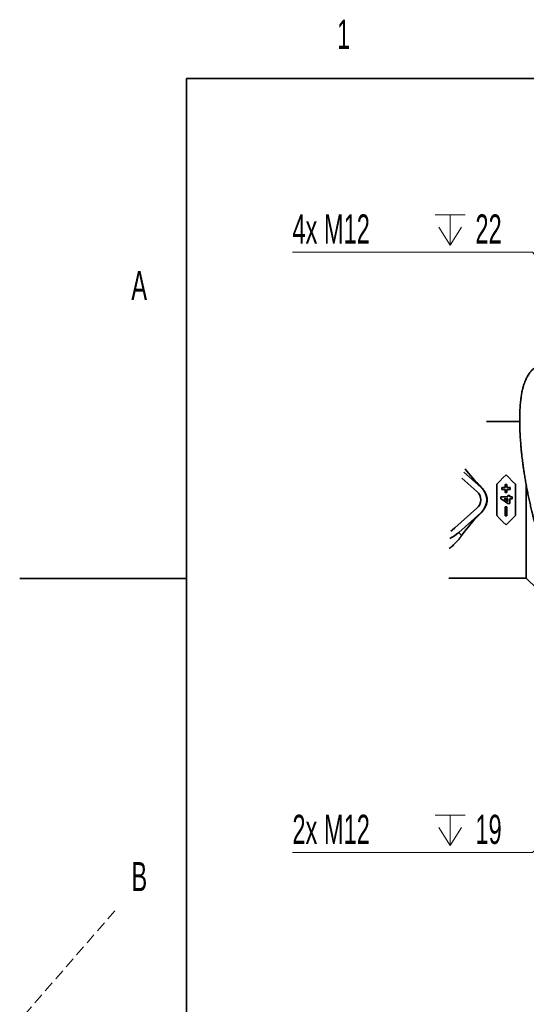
# Model space of a CAD drawing. Header units: millimetres. Extents: x 0 to 12118, y 0 to 8400.
# Tile 43 of 127: x 0 to 1215, y 5978 to 8341. Entities that reach past the tile are written whole.
import ezdxf

# ---------------------------------------------------------------- set-up
doc = ezdxf.new("R2010")
doc.units = ezdxf.units.MM
doc.header["$LTSCALE"] = 20
doc.linetypes.add('HIDDEN', pattern=[1.905, 1.27, -0.635])
doc.styles.add('SLDTEXTSTYLE0', font='TXT', dxfattribs={"width": 0.605})
doc.dimstyles.new('SLDDIMSTYLE12', dxfattribs={"dimtxt": 70, "dimasz": 70, "dimexe": 0, "dimexo": 0.0625, "dimgap": 17.5, "dimtad": 0, "dimtih": 1, "dimtoh": 1, "dimdec": 1, "dimlfac": 0.5, "dimrnd": 1e-09, "dimzin": 12, "dimdsep": 46, "dimtxsty": 'SLDTEXTSTYLE0', "dimblk1": 'NONE', "dimsah": 1, "dimcen": 0, "dimadec": 0, "dimazin": 3, "dimtfac": 1, "dimtmove": 0, "dimatfit": 3, "dimldrblk": 'NONE', "dimfxl": 1, "dimfrac": 2, "dimtolj": 1, "dimtzin": 12, "dimarcsym": 0})

# ---------------------------------------------------------------- blocks, each defined once
blk = doc.blocks.new('SW_SYMBOL_HOLE_DEPTH')
at = {"color": 0, "linetype": 'Continuous', "lineweight": 18}
for p, q in [((0, 17500), (16000, 17500)), ((8000, 17500), (8000, 1500)), ((2000, 11100), (8000, 1500)), ((14000, 11100), (8000, 1500))]:
    blk.add_line(p, q, dxfattribs=at)
blk = doc.blocks.new('_D_68')
at = {"color": 7, "linetype": 'Continuous', "lineweight": 0}
for p, q in [((1490.9, 6577.9), (1229.5, 6342.6)), ((1506, 6591.6), (1490.9, 6577.9)), ((1229.5, 6342.6), (653.8, 6342.6))]:
    blk.add_line(p, q, dxfattribs=at)
at = {"color": 7, "linetype": 'Continuous', "lineweight": 18}
blk.add_solid([(1490.9, 6577.9), (1432.2, 6538.5), (1445.6, 6523.6)], dxfattribs=at)
at = {"color": 7, "linetype": 'Continuous', "lineweight": 18, "xscale": 0.004511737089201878, "yscale": 0.004511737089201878, "zscale": 0.004511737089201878}
blk.add_blockref('SW_SYMBOL_HOLE_DEPTH', (995.9, 6352.7), dxfattribs=at)
at = {"color": 7, "linetype": 'Continuous', "lineweight": 18, "char_height": 70, "attachment_point": 1, "style": 'SLDTEXTSTYLE0'}
for s, insert in [('2x M12', (653.8, 6433)), ('19', (1092.6, 6433))]:
    blk.add_mtext(s, dxfattribs=dict(at, insert=insert))
blk = doc.blocks.new('_None')
blk = doc.blocks.new('_D_70')
at = {"color": 7, "linetype": 'Continuous', "lineweight": 0}
for p, q in [((1229.5, 7783.6), (653.8, 7783.6)), ((1511.8, 7452.5), (1229.5, 7783.6)), ((1525.1, 7437), (1511.8, 7452.5))]:
    blk.add_line(p, q, dxfattribs=at)
at = {"color": 7, "linetype": 'Continuous', "lineweight": 18}
blk.add_solid([(1511.8, 7452.5), (1474, 7512.3), (1458.8, 7499.3)], dxfattribs=at)
at = {"color": 7, "linetype": 'Continuous', "lineweight": 18, "xscale": 0.004511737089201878, "yscale": 0.004511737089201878, "zscale": 0.004511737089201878}
blk.add_blockref('SW_SYMBOL_HOLE_DEPTH', (995.9, 7793.7), dxfattribs=at)
at = {"color": 7, "linetype": 'Continuous', "lineweight": 18, "char_height": 70, "attachment_point": 1, "style": 'SLDTEXTSTYLE0'}
for s, insert in [('4x M12', (653.8, 7874)), ('22', (1092.6, 7874))]:
    blk.add_mtext(s, dxfattribs=dict(at, insert=insert))

msp = doc.modelspace()

# ---------------------------------------------------------------- linework, layer by layer
at = {"color": 7, "linetype": 'Continuous', "lineweight": 35}
for p, q in [((400, 200), (400, 8200)), ((11720, 8200), (400, 8200)), ((1198.821803, 7376.73902), (1119.326067, 7376.73902)), ((1065.204648, 7255.526418), (1105.780122, 7219.576235)), ((1060.417739, 7240.795846), (1096.363289, 7208.947892)), ((1143.799794, 7150.996442), (1143.799794, 7226.481433)), ((1156.2421, 7218.437547), (1156.2421, 7213.937516)), ((1163.742108, 7218.437547), (1156.2421, 7218.437547)), ((1156.2421, 7213.937516), (1163.742108, 7213.937516)), ((1163.742108, 7225.937481), (1163.742108, 7218.437547)), ((1168.242109, 7225.937481), (1163.742108, 7225.937481)), ((1163.742108, 7213.937516), (1163.742108, 7206.437464)), ((1168.242109, 7218.437547), (1168.242109, 7225.937481)), ((1175.742102, 7218.437547), (1168.242109, 7218.437547)), ((1168.242109, 7206.437464), (1168.242109, 7213.937516)), ((1168.242109, 7213.937516), (1175.742102, 7213.937516)), ((1175.742102, 7213.937516), (1175.742102, 7218.437547)), ((1188.314778, 7226.481433), (1188.314778, 7150.996442)), ((1214.458023, 7224.445219), (1214.458023, 7000.738973)), ((1153.912169, 7196.188087), (1153.912169, 7191.682691)), ((1170.527545, 7196.188087), (1153.912169, 7196.188087)), ((1161.53836, 7190.995807), (1170.527545, 7190.995807)), ((1163.742108, 7206.437464), (1168.242109, 7206.437464)), ((1170.527545, 7199.649687), (1170.527545, 7196.188087)), ((1175.027547, 7199.649687), (1170.527545, 7199.649687)), ((1170.527545, 7190.995807), (1170.527545, 7184.819097)), ((1175.027547, 7196.188087), (1175.027547, 7199.649687)), ((1180.56601, 7196.188087), (1175.027547, 7196.188087)), ((1175.027547, 7180.265064), (1175.027547, 7190.995807)), ((1175.027547, 7190.995807), (1180.56601, 7190.995807)), ((1180.56601, 7190.995807), (1180.56601, 7196.188087)), ((1096.363289, 7168.529982), (1043.142227, 7121.375794)), ((1109.271002, 7161.389346), (1105.995906, 7157.657976)), ((1163.807285, 7150.73895), (1163.807285, 7171.738977)), ((1163.807285, 7171.738977), (1168.307287, 7171.738977)), ((1168.307287, 7171.738977), (1168.307287, 7150.73895)), ((1170.543772, 7180.265064), (1175.027547, 7180.265064)), ((1105.780122, 7157.90152), (1052.559075, 7110.747332)), ((1168.307287, 7150.73895), (1163.807285, 7150.73895)), ((0, 7000), (400, 7000)), ((1029.073087, 7000.738973), (1214.458023, 7000.738973)), ((1214.458023, 7000.738973), (1239.458022, 6975.738878))]:
    msp.add_line(p, q, dxfattribs=at)
at = {"color": 8, "linetype": 'Continuous', "lineweight": 18}
for p, q in [((1105.995906, 7219.819779), (1105.780122, 7219.576235)), ((1105.995906, 7157.657976), (1105.780122, 7157.90152)), ((1059.430776, 7102.991576), (1052.559075, 7110.747332))]:
    msp.add_line(p, q, dxfattribs=at)
at = {"color": 7, "linetype": 'HIDDEN', "lineweight": 18}
msp.add_line((228.038476, 6202.137687), (0, 5940), dxfattribs=at)
at = {"color": 7, "linetype": 'Continuous', "lineweight": 35, "flags": 128}
for points in [[(1143.799794, 7226.481433), (1151.298759, 7233.980412), (1158.72207, 7241.403694), (1166.057286, 7248.73888)], [(1166.057286, 7248.73888), (1173.392502, 7241.403694), (1180.815799, 7233.980412), (1188.314778, 7226.481433)], [(1153.912169, 7191.682691), (1159.457309, 7187.875981), (1165.001941, 7184.069509), (1170.543772, 7180.265064)], [(1170.527545, 7184.819097), (1166.033116, 7187.907333), (1161.53836, 7190.995807)], [(1166.057286, 7128.738875), (1158.72207, 7136.07418), (1151.298759, 7143.497462), (1143.799794, 7150.996442)], [(1188.314778, 7150.996442), (1180.815799, 7143.497462), (1173.392502, 7136.07418), (1166.057286, 7128.738875)], [(1043.142227, 7121.375794), (1036.800591, 7116.25051), (1033.292827, 7113.906498)]]:
    msp.add_lwpolyline(points, dxfattribs=at)
at = {"color": 7, "linetype": 'Continuous', "lineweight": 35}
for centre, radius, start, end in [((1426.691129, 7540.943589), 453.834691, 217.743933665, 225.03826035), ((1078.457989, 7188.738937), 27.00003, 311.541206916, 48.458793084), ((1078.448623, 7188.728981), 41.213638, 41.593927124, 48.45819053), ((1078.458038, 7188.738937), 41.199987, 318.407735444, 41.592264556), ((1078.463739, 7188.73271), 41.19159, 311.540890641, 318.408950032), ((1410.927054, 6850.750589), 432.637434, 134.814935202, 144.335997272), ((986.20869, 7185.335578), 99.828754, 296.937834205, 311.654868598)]:
    msp.add_arc(centre, radius, start, end, dxfattribs=at)
for points, knots in [([(1241.573197, 7510.61439), (1240.296237, 7509.894164), (1236.755671, 7507.897228), (1231.747295, 7503.75493), (1226.638892, 7498.658181), (1222.473417, 7493.487631), (1219.105026, 7488.499748), (1216.417816, 7483.847224), (1214.20346, 7479.464808), (1212.052161, 7474.65317), (1209.816105, 7468.87365), (1207.47202, 7461.618579), (1205.191596, 7452.869569), (1203.11589, 7442.505357), (1201.378519, 7430.668092), (1199.951311, 7416.638976), (1198.995622, 7400.381052), (1198.633955, 7381.806782), (1198.920488, 7362.442345), (1199.763448, 7343.302987), (1200.848782, 7327.400495), (1201.919563, 7314.810823), (1202.836497, 7305.305042), (1203.760356, 7296.6373), (1204.659015, 7288.858155), (1205.557985, 7281.565865), (1206.558079, 7273.907181), (1207.793558, 7265.003751), (1209.370206, 7254.382236), (1211.293775, 7242.330786), (1213.515749, 7229.399223), (1215.954077, 7216.169894), (1218.565087, 7202.902862), (1221.330087, 7189.697128), (1224.230496, 7176.632015), (1227.112608, 7164.349321), (1229.776289, 7153.546559), (1231.895061, 7145.290679), (1233.480614, 7139.282966), (1234.815397, 7134.319887), (1236.344248, 7128.743874), (1238.325137, 7121.696676), (1240.796411, 7113.173093), (1243.663966, 7103.633373), (1246.767649, 7093.695761), (1249.948112, 7083.88767), (1253.63067, 7072.934692), (1257.830853, 7060.96432), (1262.593774, 7048.040273), (1267.444997, 7035.484639), (1272.465545, 7023.088101), (1277.721845, 7010.716392), (1283.048712, 6998.777418), (1287.510678, 6989.245169), (1290.835492, 6982.383263), (1292.970473, 6978.066321), (1294.783931, 6974.460785), (1296.62631, 6970.84998), (1298.862919, 6966.538582), (1301.788822, 6961.022645), (1305.960111, 6953.378987), (1311.638059, 6943.395177), (1319.150889, 6930.930639), (1328.26501, 6916.825512), (1339.183975, 6901.365036), (1350.980498, 6886.025252), (1359.704754, 6876.365851), (1363.738188, 6871.900077)], [0, 0, 0, 0, 0.0063903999, 0.017718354, 0.0282002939, 0.0378581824, 0.0466360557, 0.0544420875, 0.061287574, 0.0680538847, 0.0774343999, 0.088314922, 0.1013069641, 0.1168663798, 0.1344157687, 0.1534949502, 0.1783848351, 0.2054611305, 0.2345461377, 0.2628806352, 0.2890516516, 0.3040960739, 0.3180159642, 0.3307241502, 0.3421335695, 0.3521875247, 0.3627864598, 0.3758375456, 0.3914115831, 0.4096430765, 0.4290914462, 0.4486671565, 0.4683434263, 0.4880944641, 0.507541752, 0.5267428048, 0.5431474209, 0.5560932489, 0.5639363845, 0.5702610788, 0.5785203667, 0.5891665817, 0.6022047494, 0.6172463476, 0.6326346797, 0.6476347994, 0.6622394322, 0.6830589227, 0.7029902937, 0.7223421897, 0.7417935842, 0.7613509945, 0.7809967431, 0.7988394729, 0.8072762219, 0.814269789, 0.8198551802, 0.8248877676, 0.831958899, 0.8410497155, 0.8521340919, 0.869956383, 0.8911647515, 0.9156350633, 0.9432191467, 0.9737488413, 1, 1, 1, 1]), ([(1105.995906, 7219.819779), (1106.178846, 7219.632969), (1107.337171, 7218.450134), (1108.386988, 7217.168092), (1109.271002, 7216.088528)], [0, 0, 0, 0, 0.1579346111, 1, 1, 1, 1]), ([(1059.430776, 7102.991576), (1056.740671, 7099.349074), (1051.389706, 7092.103669), (1042.690746, 7082.953522), (1035.429292, 7076.208703), (1031.051873, 7073.016733), (1029.590217, 7071.950907)], [0, 0, 0, 0, 0.3138640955, 0.6243161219, 0.8745560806, 1, 1, 1, 1])]:
    msp.add_open_spline(points, degree=3, knots=knots, dxfattribs=at)
at = {"color": 8, "linetype": 'Continuous', "lineweight": 18}
for points, knots in [([(1109.271002, 7216.088528), (1111.048556, 7214.292349), (1114.634436, 7210.668896), (1118.531059, 7203.97475), (1121.073798, 7196.589686), (1121.953885, 7188.767966), (1121.079188, 7180.932273), (1118.553784, 7173.550823), (1114.646065, 7166.836448), (1111.059371, 7163.201684), (1109.271002, 7161.389346)], [0, 0, 0, 0, 0.1224308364, 0.2469811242, 0.3725947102, 0.4997864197, 0.6262558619, 0.7525964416, 0.8766415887, 1, 1, 1, 1]), ([(1109.271002, 7161.389346), (1110.345929, 7162.689111), (1112.398355, 7165.170834), (1114.991131, 7169.482388), (1116.702452, 7173.230515), (1117.779489, 7176.354293), (1118.375871, 7178.446643), (1118.839928, 7180.458864), (1119.201632, 7182.471058), (1119.466514, 7184.53153), (1119.62821, 7186.639172), (1119.664096, 7188.059896), (1119.663415, 7188.864108), (1119.661931, 7189.204484), (1119.63977, 7190.560303), (1119.512854, 7192.589118), (1119.196833, 7195.050456), (1118.798937, 7197.229749), (1118.298059, 7199.33539), (1117.693216, 7201.383288), (1117.135423, 7202.973864), (1116.645805, 7204.225916), (1116.192238, 7205.305871), (1115.582605, 7206.638619), (1114.761393, 7208.261079), (1113.535343, 7210.411332), (1111.760985, 7213.120042), (1110.147634, 7215.043434), (1109.271002, 7216.088528)], [0, 0, 0, 0, 0.0844977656, 0.161336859, 0.2515966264, 0.2906386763, 0.3270007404, 0.3606838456, 0.3941852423, 0.429515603, 0.4648464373, 0.5001767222, 0.5007687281, 0.5051878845, 0.5172508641, 0.5687881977, 0.607043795, 0.6416743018, 0.6798678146, 0.7155583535, 0.7487424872, 0.7643835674, 0.7829915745, 0.8074921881, 0.8378860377, 0.8741735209, 0.9316308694, 1, 1, 1, 1])]:
    msp.add_open_spline(points, degree=3, knots=knots, dxfattribs=at)

# ---------------------------------------------------------------- texts
at = {"color": 7, "linetype": 'Continuous', "lineweight": 0, "char_height": 70, "attachment_point": 1, "style": 'SLDTEXTSTYLE0'}
for s, insert in [('1', (760.971754, 8341.366746)), ('A', (267.595358, 7738.175802)), ('B', (267.759016, 6319.667969))]:
    msp.add_mtext(s, dxfattribs=dict(at, insert=insert))

# ---------------------------------------------------------------- dimensions: what is measured, and where the dimension line sits
at = {"color": 7, "linetype": 'Continuous', "lineweight": 18}
for p1, p2, text, picture, middle in [((1525.075587, 7436.976972), (1511.840468, 7452.500878), '4x M12 {\\fGDT;x}22', '_D_70', (926.670428, 7837.422448)), ((1506.037458, 6591.564775), (1490.878597, 6577.913075), '2x M12 {\\fGDT;x}19', '_D_68', (926.670428, 6396.378422))]:
    dim = msp.add_diameter_dim_2p(p1=p1, p2=p2, text=text, dimstyle='SLDDIMSTYLE12', override={"dimpost": '<>'}, dxfattribs=at)
    dim.commit()
    dim.dimension.update_dxf_attribs({"geometry": picture, "text_midpoint": middle, "dimtype": 163})

doc.saveas('drawing.dxf')
